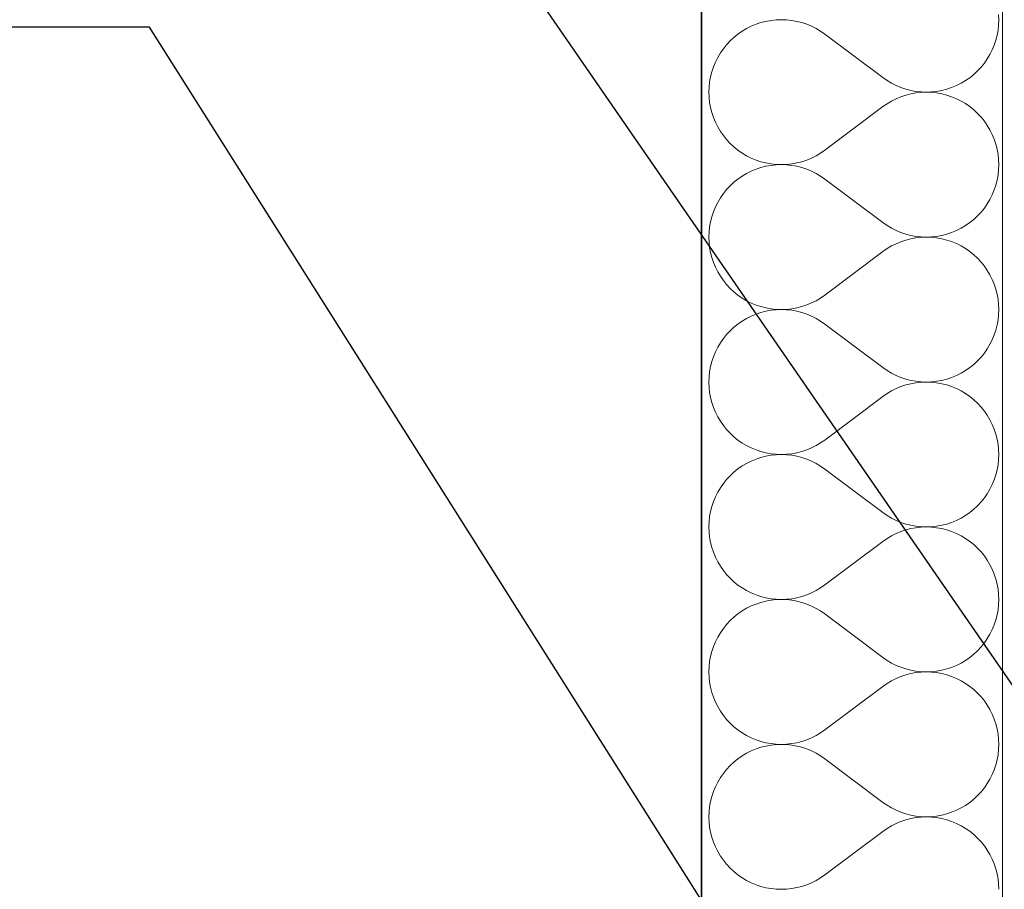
# Model space of a CAD drawing. Header units: millimetres. Extents: x -8078 to 234695, y -4319 to 602442.
# Tile 127 of 152: x 79812 to 80329, y 288867 to 289324. Entities that reach past the tile are written whole.
import ezdxf

# ---------------------------------------------------------------- set-up
doc = ezdxf.new("R2010")
doc.units = ezdxf.units.MM
doc.header["$MEASUREMENT"] = 0
for name, color, linetype in [('#podkład', 252, 'Continuous'), ('- A - ocieplenie', 7, 'Continuous'), ('FLUID-N7-150-NUM', 7, 'Continuous'), ('Konstrukcja - Stropy', 7, 'Continuous')]:
    doc.layers.add(name, color=color, linetype=linetype)
doc.styles.add('FDBES', font='simplex.shx')
doc.dimstyles.new('FDBES', dxfattribs={"dimscale": 50, "dimtxt": 4, "dimasz": 2.5, "dimexe": 0.8, "dimexo": 2, "dimgap": 1, "dimtad": 1, "dimdsep": 46, "dimtxsty": 'FDBES', "dimcen": 2.5, "dimclrd": 4, "dimclre": 5, "dimadec": 0, "dimazin": 0, "dimtfac": 1, "dimtmove": 0, "dimatfit": 3, "dimfxl": 1, "dimarcsym": 0})

# ---------------------------------------------------------------- blocks, each defined once
blk = doc.blocks.new('UHYGFFFF')
at = {"layer": '- A - ocieplenie', "color": 252, "linetype": 'Continuous', "lineweight": 35, "ltscale": 100}
blk.add_line((19777.48, 396062.63), (19777.47, 388486.86), dxfattribs=at)
at = {"layer": '- A - ocieplenie', "color": 252, "linetype": 'Continuous', "lineweight": 13, "ltscale": 100}
for p, q in [((19811.3, 389841.75), (19808.67, 389841.07)), ((19813.98, 389842.23), (19811.3, 389841.75)), ((19816.69, 389842.52), (19813.98, 389842.23)), ((19819.4, 389842.61), (19816.69, 389842.52)), ((19822.12, 389842.51), (19819.4, 389842.61)), ((19824.83, 389842.22), (19822.12, 389842.51)), ((19827.5, 389841.73), (19824.83, 389842.22)), ((19933.67, 389842.61), (19933.57, 389845.33)), ((19933.57, 389839.89), (19933.67, 389842.61)), ((19798.8, 389836.57), (19796.56, 389835.02)), ((19801.14, 389837.96), (19798.8, 389836.57)), ((19803.57, 389839.18), (19801.14, 389837.96)), ((19806.08, 389840.22), (19803.57, 389839.18)), ((19808.67, 389841.07), (19806.08, 389840.22)), ((19830.14, 389841.06), (19827.5, 389841.73)), ((19832.72, 389840.2), (19830.14, 389841.06)), ((19835.23, 389839.16), (19832.72, 389840.2)), ((19837.66, 389837.94), (19835.23, 389839.16)), ((19840, 389836.55), (19837.66, 389837.94)), ((19932.79, 389834.51), (19933.28, 389837.19)), ((19933.28, 389837.19), (19933.57, 389839.89)), ((19792.45, 389831.46), (19790.6, 389829.47)), ((19794.44, 389833.32), (19792.45, 389831.46)), ((19796.56, 389835.02), (19794.44, 389833.32)), ((19842.24, 389834.99), (19840, 389836.55)), ((19872.71, 389812.14), (19842.24, 389834.99)), ((19931.26, 389829.29), (19932.12, 389831.87)), ((19932.12, 389831.87), (19932.79, 389834.51)), ((19788.89, 389827.35), (19787.34, 389825.12)), ((19790.6, 389829.47), (19788.89, 389827.35)), ((19929, 389824.35), (19930.22, 389826.78)), ((19930.22, 389826.78), (19931.26, 389829.29)), ((19785.95, 389822.78), (19784.73, 389820.35)), ((19787.34, 389825.12), (19785.95, 389822.78)), ((19926.06, 389819.77), (19927.61, 389822.01)), ((19927.61, 389822.01), (19929, 389824.35)), ((19783.69, 389817.83), (19782.83, 389815.25)), ((19784.73, 389820.35), (19783.69, 389817.83)), ((19922.5, 389815.67), (19924.35, 389817.66)), ((19924.35, 389817.66), (19926.06, 389819.77)), ((19782.16, 389812.62), (19781.67, 389809.94)), ((19782.83, 389815.25), (19782.16, 389812.62)), ((19872.71, 389812.14), (19874.95, 389810.58)), ((19916.15, 389810.56), (19918.39, 389812.11)), ((19918.39, 389812.11), (19920.51, 389813.81)), ((19920.51, 389813.81), (19922.5, 389815.67)), ((19781.38, 389807.23), (19781.28, 389804.52)), ((19781.67, 389809.94), (19781.38, 389807.23)), ((19874.95, 389810.58), (19877.28, 389809.19)), ((19877.28, 389809.19), (19879.72, 389807.97)), ((19879.72, 389807.97), (19882.23, 389806.93)), ((19882.23, 389806.93), (19884.81, 389806.07)), ((19884.81, 389806.07), (19887.45, 389805.39)), ((19903.65, 389805.38), (19906.28, 389806.05)), ((19906.28, 389806.05), (19908.87, 389806.91)), ((19908.87, 389806.91), (19911.38, 389807.95)), ((19911.38, 389807.95), (19913.81, 389809.17)), ((19913.81, 389809.17), (19916.15, 389810.56)), ((19781.28, 389804.52), (19781.38, 389801.8)), ((19781.38, 389801.8), (19781.67, 389799.09)), ((19879.72, 389801.06), (19877.28, 389799.84)), ((19882.23, 389802.1), (19879.72, 389801.06)), ((19884.81, 389802.96), (19882.23, 389802.1)), ((19887.45, 389803.64), (19884.81, 389802.96)), ((19887.45, 389805.39), (19890.12, 389804.91)), ((19890.12, 389804.12), (19887.45, 389803.64)), ((19890.12, 389804.91), (19892.83, 389804.61)), ((19892.83, 389804.42), (19890.12, 389804.12)), ((19892.83, 389804.61), (19895.55, 389804.52)), ((19895.55, 389804.52), (19892.83, 389804.42)), ((19895.55, 389804.52), (19898.26, 389804.61)), ((19898.26, 389804.42), (19895.55, 389804.52)), ((19898.26, 389804.61), (19900.97, 389804.9)), ((19900.97, 389804.13), (19898.26, 389804.42)), ((19900.97, 389804.9), (19903.65, 389805.38)), ((19903.65, 389803.65), (19900.97, 389804.13)), ((19906.28, 389802.98), (19903.65, 389803.65)), ((19908.87, 389802.12), (19906.28, 389802.98)), ((19911.38, 389801.08), (19908.87, 389802.12)), ((19913.81, 389799.86), (19911.38, 389801.08)), ((19781.67, 389799.09), (19782.16, 389796.42)), ((19782.16, 389796.42), (19782.83, 389793.78)), ((19872.71, 389796.9), (19842.24, 389774.04)), ((19874.95, 389798.45), (19872.71, 389796.9)), ((19877.28, 389799.84), (19874.95, 389798.45)), ((19916.15, 389798.48), (19913.81, 389799.86)), ((19918.39, 389796.93), (19916.15, 389798.48)), ((19920.51, 389795.22), (19918.39, 389796.93)), ((19922.5, 389793.37), (19920.51, 389795.22)), ((19782.83, 389793.78), (19783.69, 389791.2)), ((19783.69, 389791.2), (19784.73, 389788.68)), ((19924.35, 389791.38), (19922.5, 389793.37)), ((19926.06, 389789.26), (19924.35, 389791.38)), ((19784.73, 389788.68), (19785.95, 389786.25)), ((19785.95, 389786.25), (19787.34, 389783.91)), ((19927.61, 389787.02), (19926.06, 389789.26)), ((19929, 389784.68), (19927.61, 389787.02)), ((19787.34, 389783.91), (19788.89, 389781.68)), ((19788.89, 389781.68), (19790.6, 389779.56)), ((19930.22, 389782.25), (19929, 389784.68)), ((19931.26, 389779.74), (19930.22, 389782.25)), ((19932.12, 389777.16), (19931.26, 389779.74)), ((19790.6, 389779.56), (19792.45, 389777.57)), ((19792.45, 389777.57), (19794.44, 389775.72)), ((19794.44, 389775.72), (19796.56, 389774.01)), ((19932.79, 389774.52), (19932.12, 389777.16)), ((19933.28, 389771.84), (19932.79, 389774.52)), ((19796.56, 389774.01), (19798.8, 389772.46)), ((19798.8, 389772.46), (19801.14, 389771.07)), ((19801.14, 389771.07), (19803.57, 389769.86)), ((19803.57, 389769.86), (19806.08, 389768.82)), ((19832.72, 389768.83), (19835.23, 389769.88)), ((19835.23, 389769.88), (19837.66, 389771.1)), ((19837.66, 389771.1), (19840, 389772.49)), ((19840, 389772.49), (19842.24, 389774.04)), ((19933.57, 389769.14), (19933.28, 389771.84)), ((19806.08, 389768.82), (19808.67, 389767.96)), ((19808.67, 389764.88), (19806.08, 389764.03)), ((19808.67, 389767.96), (19811.3, 389767.29)), ((19811.3, 389765.55), (19808.67, 389764.88)), ((19811.3, 389767.29), (19813.98, 389766.81)), ((19813.98, 389766.04), (19811.3, 389765.55)), ((19813.98, 389766.81), (19816.69, 389766.52)), ((19816.69, 389766.33), (19813.98, 389766.04)), ((19816.69, 389766.52), (19819.4, 389766.42)), ((19819.4, 389766.42), (19816.69, 389766.33)), ((19819.4, 389766.42), (19822.12, 389766.52)), ((19822.12, 389766.32), (19819.4, 389766.42)), ((19822.12, 389766.52), (19824.83, 389766.81)), ((19824.83, 389766.03), (19822.12, 389766.32)), ((19824.83, 389766.81), (19827.5, 389767.3)), ((19827.5, 389765.54), (19824.83, 389766.03)), ((19827.5, 389767.3), (19830.14, 389767.97)), ((19830.14, 389764.87), (19827.5, 389765.54)), ((19830.14, 389767.97), (19832.72, 389768.83)), ((19832.72, 389764.01), (19830.14, 389764.87)), ((19933.67, 389766.42), (19933.57, 389769.14)), ((19933.57, 389763.7), (19933.67, 389766.42)), ((19798.8, 389760.38), (19796.56, 389758.83)), ((19801.14, 389761.77), (19798.8, 389760.38)), ((19803.57, 389762.99), (19801.14, 389761.77)), ((19806.08, 389764.03), (19803.57, 389762.99)), ((19835.23, 389762.97), (19832.72, 389764.01)), ((19837.66, 389761.75), (19835.23, 389762.97)), ((19840, 389760.36), (19837.66, 389761.75)), ((19842.24, 389758.8), (19840, 389760.36)), ((19932.79, 389758.32), (19933.28, 389761)), ((19933.28, 389761), (19933.57, 389763.7)), ((19792.45, 389755.27), (19790.6, 389753.28)), ((19794.44, 389757.12), (19792.45, 389755.27)), ((19796.56, 389758.83), (19794.44, 389757.12)), ((19872.71, 389735.94), (19842.24, 389758.8)), ((19931.26, 389753.1), (19932.12, 389755.68)), ((19932.12, 389755.68), (19932.79, 389758.32)), ((19787.34, 389748.93), (19785.95, 389746.59)), ((19788.89, 389751.16), (19787.34, 389748.93)), ((19790.6, 389753.28), (19788.89, 389751.16)), ((19929, 389748.16), (19930.22, 389750.59)), ((19930.22, 389750.59), (19931.26, 389753.1)), ((19784.73, 389744.16), (19783.69, 389741.64)), ((19785.95, 389746.59), (19784.73, 389744.16)), ((19924.35, 389741.47), (19926.06, 389743.58)), ((19926.06, 389743.58), (19927.61, 389745.82)), ((19927.61, 389745.82), (19929, 389748.16)), ((19782.83, 389739.06), (19782.16, 389736.43)), ((19783.69, 389741.64), (19782.83, 389739.06)), ((19920.51, 389737.62), (19922.5, 389739.47)), ((19922.5, 389739.47), (19924.35, 389741.47)), ((19781.67, 389733.75), (19781.38, 389731.04)), ((19782.16, 389736.43), (19781.67, 389733.75)), ((19872.71, 389735.94), (19874.95, 389734.39)), ((19874.95, 389734.39), (19877.28, 389733)), ((19913.81, 389732.98), (19916.15, 389734.36)), ((19916.15, 389734.36), (19918.39, 389735.92)), ((19918.39, 389735.92), (19920.51, 389737.62)), ((19781.38, 389731.04), (19781.28, 389728.33)), ((19781.28, 389728.33), (19781.38, 389725.61)), ((19877.28, 389733), (19879.72, 389731.78)), ((19879.72, 389731.78), (19882.23, 389730.74)), ((19882.23, 389730.74), (19884.81, 389729.88)), ((19884.81, 389729.88), (19887.45, 389729.2)), ((19887.45, 389729.2), (19890.12, 389728.72)), ((19890.12, 389727.93), (19887.45, 389727.45)), ((19890.12, 389728.72), (19892.83, 389728.42)), ((19892.83, 389728.23), (19890.12, 389727.93)), ((19892.83, 389728.42), (19895.55, 389728.33)), ((19895.55, 389728.33), (19892.83, 389728.23)), ((19895.55, 389728.33), (19898.26, 389728.42)), ((19898.26, 389728.23), (19895.55, 389728.33)), ((19898.26, 389728.42), (19900.97, 389728.71)), ((19900.97, 389727.94), (19898.26, 389728.23)), ((19900.97, 389728.71), (19903.65, 389729.19)), ((19903.65, 389727.46), (19900.97, 389727.94)), ((19903.65, 389729.19), (19906.28, 389729.86)), ((19906.28, 389729.86), (19908.87, 389730.72)), ((19908.87, 389730.72), (19911.38, 389731.76)), ((19911.38, 389731.76), (19913.81, 389732.98)), ((19781.38, 389725.61), (19781.67, 389722.9)), ((19781.67, 389722.9), (19782.16, 389720.22)), ((19877.28, 389723.65), (19874.95, 389722.26)), ((19879.72, 389724.87), (19877.28, 389723.65)), ((19882.23, 389725.91), (19879.72, 389724.87)), ((19884.81, 389726.77), (19882.23, 389725.91)), ((19887.45, 389727.45), (19884.81, 389726.77)), ((19906.28, 389726.79), (19903.65, 389727.46)), ((19908.87, 389725.93), (19906.28, 389726.79)), ((19911.38, 389724.89), (19908.87, 389725.93)), ((19913.81, 389723.67), (19911.38, 389724.89)), ((19916.15, 389722.29), (19913.81, 389723.67)), ((19782.16, 389720.22), (19782.83, 389717.59)), ((19782.83, 389717.59), (19783.69, 389715.01)), ((19872.71, 389720.71), (19842.24, 389697.85)), ((19874.95, 389722.26), (19872.71, 389720.71)), ((19918.39, 389720.74), (19916.15, 389722.29)), ((19920.51, 389719.03), (19918.39, 389720.74)), ((19922.5, 389717.18), (19920.51, 389719.03)), ((19783.69, 389715.01), (19784.73, 389712.49)), ((19784.73, 389712.49), (19785.95, 389710.06)), ((19924.35, 389715.19), (19922.5, 389717.18)), ((19926.06, 389713.07), (19924.35, 389715.19)), ((19927.61, 389710.83), (19926.06, 389713.07)), ((19785.95, 389710.06), (19787.34, 389707.72)), ((19787.34, 389707.72), (19788.89, 389705.49)), ((19929, 389708.49), (19927.61, 389710.83)), ((19930.22, 389706.06), (19929, 389708.49)), ((19788.89, 389705.49), (19790.6, 389703.37)), ((19790.6, 389703.37), (19792.45, 389701.38)), ((19931.26, 389703.55), (19930.22, 389706.06)), ((19932.12, 389700.97), (19931.26, 389703.55)), ((19792.45, 389701.38), (19794.44, 389699.53)), ((19794.44, 389699.53), (19796.56, 389697.82)), ((19796.56, 389697.82), (19798.8, 389696.27)), ((19840, 389696.3), (19842.24, 389697.85)), ((19932.79, 389698.33), (19932.12, 389700.97)), ((19933.28, 389695.65), (19932.79, 389698.33)), ((19798.8, 389696.27), (19801.14, 389694.88)), ((19801.14, 389694.88), (19803.57, 389693.67)), ((19803.57, 389693.67), (19806.08, 389692.63)), ((19806.08, 389692.63), (19808.67, 389691.77)), ((19808.67, 389691.77), (19811.3, 389691.1)), ((19827.5, 389691.11), (19830.14, 389691.78)), ((19830.14, 389691.78), (19832.72, 389692.64)), ((19832.72, 389692.64), (19835.23, 389693.69)), ((19835.23, 389693.69), (19837.66, 389694.91)), ((19837.66, 389694.91), (19840, 389696.3)), ((19933.57, 389692.95), (19933.28, 389695.65)), ((19933.67, 389690.23), (19933.57, 389692.95)), ((19803.57, 389686.8), (19801.14, 389685.58)), ((19806.08, 389687.83), (19803.57, 389686.8)), ((19808.67, 389688.69), (19806.08, 389687.83)), ((19811.3, 389689.36), (19808.67, 389688.69)), ((19811.3, 389691.1), (19813.98, 389690.61)), ((19813.98, 389689.85), (19811.3, 389689.36)), ((19813.98, 389690.61), (19816.69, 389690.33)), ((19816.69, 389690.13), (19813.98, 389689.85)), ((19816.69, 389690.33), (19819.4, 389690.23)), ((19819.4, 389690.23), (19816.69, 389690.13)), ((19819.4, 389690.23), (19822.12, 389690.33)), ((19822.12, 389690.13), (19819.4, 389690.23)), ((19822.12, 389690.33), (19824.83, 389690.62)), ((19824.83, 389689.84), (19822.12, 389690.13)), ((19824.83, 389690.62), (19827.5, 389691.11)), ((19827.5, 389689.35), (19824.83, 389689.84)), ((19830.14, 389688.68), (19827.5, 389689.35)), ((19832.72, 389687.82), (19830.14, 389688.68)), ((19835.23, 389686.77), (19832.72, 389687.82)), ((19837.66, 389685.55), (19835.23, 389686.77)), ((19933.28, 389684.81), (19933.57, 389687.51)), ((19933.57, 389687.51), (19933.67, 389690.23)), ((19796.56, 389682.64), (19794.44, 389680.93)), ((19798.8, 389684.19), (19796.56, 389682.64)), ((19801.14, 389685.58), (19798.8, 389684.19)), ((19840, 389684.16), (19837.66, 389685.55)), ((19842.24, 389682.61), (19840, 389684.16)), ((19872.71, 389659.75), (19842.24, 389682.61)), ((19932.12, 389679.49), (19932.79, 389682.13)), ((19932.79, 389682.13), (19933.28, 389684.81)), ((19790.6, 389677.09), (19788.89, 389674.97)), ((19792.45, 389679.08), (19790.6, 389677.09)), ((19794.44, 389680.93), (19792.45, 389679.08)), ((19930.22, 389674.4), (19931.26, 389676.91)), ((19931.26, 389676.91), (19932.12, 389679.49)), ((19787.34, 389672.74), (19785.95, 389670.4)), ((19788.89, 389674.97), (19787.34, 389672.74)), ((19927.61, 389669.63), (19929, 389671.97)), ((19929, 389671.97), (19930.22, 389674.4)), ((19784.73, 389667.97), (19783.69, 389665.45)), ((19785.95, 389670.4), (19784.73, 389667.97)), ((19924.35, 389665.27), (19926.06, 389667.39)), ((19926.06, 389667.39), (19927.61, 389669.63)), ((19782.83, 389662.87), (19782.16, 389660.24)), ((19783.69, 389665.45), (19782.83, 389662.87)), ((19918.39, 389659.72), (19920.51, 389661.43)), ((19920.51, 389661.43), (19922.5, 389663.28)), ((19922.5, 389663.28), (19924.35, 389665.27)), ((19781.67, 389657.56), (19781.38, 389654.85)), ((19782.16, 389660.24), (19781.67, 389657.56)), ((19872.71, 389659.75), (19874.95, 389658.2)), ((19874.95, 389658.2), (19877.28, 389656.81)), ((19877.28, 389656.81), (19879.72, 389655.59)), ((19879.72, 389655.59), (19882.23, 389654.55)), ((19908.87, 389654.53), (19911.38, 389655.57)), ((19911.38, 389655.57), (19913.81, 389656.79)), ((19913.81, 389656.79), (19916.15, 389658.17)), ((19916.15, 389658.17), (19918.39, 389659.72)), ((19781.38, 389654.85), (19781.28, 389652.13)), ((19781.28, 389652.13), (19781.38, 389649.42)), ((19882.23, 389654.55), (19884.81, 389653.69)), ((19884.81, 389650.58), (19882.23, 389649.72)), ((19884.81, 389653.69), (19887.45, 389653.01)), ((19887.45, 389651.26), (19884.81, 389650.58)), ((19887.45, 389653.01), (19890.12, 389652.53)), ((19890.12, 389651.74), (19887.45, 389651.26)), ((19890.12, 389652.53), (19892.83, 389652.23)), ((19892.83, 389652.04), (19890.12, 389651.74)), ((19892.83, 389652.23), (19895.55, 389652.13)), ((19895.55, 389652.13), (19892.83, 389652.04)), ((19895.55, 389652.13), (19898.26, 389652.23)), ((19898.26, 389652.04), (19895.55, 389652.13)), ((19898.26, 389652.23), (19900.97, 389652.52)), ((19900.97, 389651.75), (19898.26, 389652.04)), ((19900.97, 389652.52), (19903.65, 389653)), ((19903.65, 389651.27), (19900.97, 389651.75)), ((19903.65, 389653), (19906.28, 389653.67)), ((19906.28, 389650.6), (19903.65, 389651.27)), ((19906.28, 389653.67), (19908.87, 389654.53)), ((19908.87, 389649.74), (19906.28, 389650.6)), ((19781.38, 389649.42), (19781.67, 389646.71)), ((19781.67, 389646.71), (19782.16, 389644.03)), ((19874.95, 389646.07), (19872.71, 389644.52)), ((19877.28, 389647.46), (19874.95, 389646.07)), ((19879.72, 389648.68), (19877.28, 389647.46)), ((19882.23, 389649.72), (19879.72, 389648.68)), ((19911.38, 389648.7), (19908.87, 389649.74)), ((19913.81, 389647.48), (19911.38, 389648.7)), ((19916.15, 389646.1), (19913.81, 389647.48)), ((19918.39, 389644.55), (19916.15, 389646.1)), ((19782.16, 389644.03), (19782.83, 389641.4)), ((19782.83, 389641.4), (19783.69, 389638.82)), ((19872.71, 389644.52), (19842.24, 389621.66)), ((19920.51, 389642.84), (19918.39, 389644.55)), ((19922.5, 389640.99), (19920.51, 389642.84)), ((19924.35, 389639), (19922.5, 389640.99)), ((19783.69, 389638.82), (19784.73, 389636.3)), ((19784.73, 389636.3), (19785.95, 389633.87)), ((19926.06, 389636.88), (19924.35, 389639)), ((19927.61, 389634.64), (19926.06, 389636.88)), ((19785.95, 389633.87), (19787.34, 389631.53)), ((19787.34, 389631.53), (19788.89, 389629.3)), ((19929, 389632.3), (19927.61, 389634.64)), ((19930.22, 389629.87), (19929, 389632.3)), ((19931.26, 389627.36), (19930.22, 389629.87)), ((19788.89, 389629.3), (19790.6, 389627.18)), ((19790.6, 389627.18), (19792.45, 389625.19)), ((19792.45, 389625.19), (19794.44, 389623.34)), ((19932.12, 389624.78), (19931.26, 389627.36)), ((19932.79, 389622.14), (19932.12, 389624.78)), ((19794.44, 389623.34), (19796.56, 389621.63)), ((19796.56, 389621.63), (19798.8, 389620.08)), ((19798.8, 389620.08), (19801.14, 389618.69)), ((19837.66, 389618.72), (19840, 389620.11)), ((19840, 389620.11), (19842.24, 389621.66)), ((19933.28, 389619.46), (19932.79, 389622.14)), ((19933.57, 389616.76), (19933.28, 389619.46)), ((19801.14, 389618.69), (19803.57, 389617.48)), ((19803.57, 389617.48), (19806.08, 389616.44)), ((19806.08, 389616.44), (19808.67, 389615.58)), ((19808.67, 389615.58), (19811.3, 389614.91)), ((19811.3, 389614.91), (19813.98, 389614.42)), ((19813.98, 389614.42), (19816.69, 389614.14)), ((19816.69, 389614.14), (19819.4, 389614.04)), ((19819.4, 389614.04), (19822.12, 389614.14)), ((19822.12, 389614.14), (19824.83, 389614.43)), ((19824.83, 389614.43), (19827.5, 389614.92)), ((19827.5, 389614.92), (19830.14, 389615.59)), ((19830.14, 389615.59), (19832.72, 389616.45)), ((19832.72, 389616.45), (19835.23, 389617.5)), ((19835.23, 389617.5), (19837.66, 389618.72)), ((19933.67, 389614.04), (19933.57, 389616.76)), ((19801.14, 389609.39), (19798.8, 389608)), ((19803.57, 389610.6), (19801.14, 389609.39)), ((19806.08, 389611.64), (19803.57, 389610.6)), ((19808.67, 389612.5), (19806.08, 389611.64)), ((19811.3, 389613.17), (19808.67, 389612.5)), ((19813.98, 389613.66), (19811.3, 389613.17)), ((19816.69, 389613.94), (19813.98, 389613.66)), ((19819.4, 389614.04), (19816.69, 389613.94)), ((19822.12, 389613.94), (19819.4, 389614.04)), ((19824.83, 389613.65), (19822.12, 389613.94)), ((19827.5, 389613.16), (19824.83, 389613.65)), ((19830.14, 389612.49), (19827.5, 389613.16)), ((19832.72, 389611.63), (19830.14, 389612.49)), ((19835.23, 389610.58), (19832.72, 389611.63)), ((19837.66, 389609.36), (19835.23, 389610.58)), ((19840, 389607.97), (19837.66, 389609.36)), ((19933.28, 389608.62), (19933.57, 389611.32)), ((19933.57, 389611.32), (19933.67, 389614.04)), ((19794.44, 389604.74), (19792.45, 389602.89)), ((19796.56, 389606.45), (19794.44, 389604.74)), ((19798.8, 389608), (19796.56, 389606.45)), ((19842.24, 389606.42), (19840, 389607.97)), ((19872.71, 389583.56), (19842.24, 389606.42)), ((19932.12, 389603.3), (19932.79, 389605.94)), ((19932.79, 389605.94), (19933.28, 389608.62)), ((19788.89, 389598.78), (19787.34, 389596.55)), ((19790.6, 389600.9), (19788.89, 389598.78)), ((19792.45, 389602.89), (19790.6, 389600.9)), ((19930.22, 389598.21), (19931.26, 389600.72)), ((19931.26, 389600.72), (19932.12, 389603.3)), ((19785.95, 389594.21), (19784.73, 389591.78)), ((19787.34, 389596.55), (19785.95, 389594.21)), ((19926.06, 389591.2), (19927.61, 389593.44)), ((19927.61, 389593.44), (19929, 389595.78)), ((19929, 389595.78), (19930.22, 389598.21)), ((19783.69, 389589.26), (19782.83, 389586.68)), ((19784.73, 389591.78), (19783.69, 389589.26)), ((19922.5, 389587.09), (19924.35, 389589.08)), ((19924.35, 389589.08), (19926.06, 389591.2)), ((19782.16, 389584.05), (19781.67, 389581.37)), ((19782.83, 389586.68), (19782.16, 389584.05)), ((19872.71, 389583.56), (19874.95, 389582.01)), ((19916.15, 389581.98), (19918.39, 389583.53)), ((19918.39, 389583.53), (19920.51, 389585.24)), ((19920.51, 389585.24), (19922.5, 389587.09)), ((19781.38, 389578.66), (19781.28, 389575.94)), ((19781.67, 389581.37), (19781.38, 389578.66)), ((19874.95, 389582.01), (19877.28, 389580.62)), ((19877.28, 389580.62), (19879.72, 389579.4)), ((19879.72, 389579.4), (19882.23, 389578.36)), ((19882.23, 389578.36), (19884.81, 389577.5)), ((19906.28, 389577.48), (19908.87, 389578.34)), ((19908.87, 389578.34), (19911.38, 389579.38)), ((19911.38, 389579.38), (19913.81, 389580.6)), ((19913.81, 389580.6), (19916.15, 389581.98)), ((19781.28, 389575.94), (19781.38, 389573.23)), ((19781.38, 389573.23), (19781.67, 389570.52)), ((19882.23, 389573.53), (19879.72, 389572.49)), ((19884.81, 389574.39), (19882.23, 389573.53)), ((19884.81, 389577.5), (19887.45, 389576.82)), ((19887.45, 389575.07), (19884.81, 389574.39)), ((19887.45, 389576.82), (19890.12, 389576.34)), ((19890.12, 389575.55), (19887.45, 389575.07)), ((19890.12, 389576.34), (19892.83, 389576.04)), ((19892.83, 389575.85), (19890.12, 389575.55)), ((19892.83, 389576.04), (19895.55, 389575.94)), ((19895.55, 389575.94), (19892.83, 389575.85)), ((19895.55, 389575.94), (19898.26, 389576.04)), ((19898.26, 389575.85), (19895.55, 389575.94)), ((19898.26, 389576.04), (19900.97, 389576.33)), ((19900.97, 389575.56), (19898.26, 389575.85)), ((19900.97, 389576.33), (19903.65, 389576.81)), ((19903.65, 389575.08), (19900.97, 389575.56)), ((19903.65, 389576.81), (19906.28, 389577.48)), ((19906.28, 389574.41), (19903.65, 389575.08)), ((19908.87, 389573.55), (19906.28, 389574.41)), ((19911.38, 389572.51), (19908.87, 389573.55)), ((19781.67, 389570.52), (19782.16, 389567.84)), ((19782.16, 389567.84), (19782.83, 389565.21)), ((19872.71, 389568.33), (19842.24, 389545.47)), ((19874.95, 389569.88), (19872.71, 389568.33)), ((19877.28, 389571.27), (19874.95, 389569.88)), ((19879.72, 389572.49), (19877.28, 389571.27)), ((19913.81, 389571.29), (19911.38, 389572.51)), ((19916.15, 389569.91), (19913.81, 389571.29)), ((19918.39, 389568.35), (19916.15, 389569.91)), ((19920.51, 389566.65), (19918.39, 389568.35)), ((19782.83, 389565.21), (19783.69, 389562.63)), ((19783.69, 389562.63), (19784.73, 389560.11)), ((19922.5, 389564.8), (19920.51, 389566.65)), ((19924.35, 389562.8), (19922.5, 389564.8)), ((19926.06, 389560.69), (19924.35, 389562.8)), ((19784.73, 389560.11), (19785.95, 389557.68)), ((19785.95, 389557.68), (19787.34, 389555.34)), ((19927.61, 389558.45), (19926.06, 389560.69)), ((19929, 389556.11), (19927.61, 389558.45)), ((19787.34, 389555.34), (19788.89, 389553.11)), ((19788.89, 389553.11), (19790.6, 389550.99)), ((19930.22, 389553.68), (19929, 389556.11)), ((19931.26, 389551.17), (19930.22, 389553.68)), ((19790.6, 389550.99), (19792.45, 389549)), ((19792.45, 389549), (19794.44, 389547.15)), ((19794.44, 389547.15), (19796.56, 389545.44)), ((19932.12, 389548.59), (19931.26, 389551.17)), ((19932.79, 389545.95), (19932.12, 389548.59)), ((19796.56, 389545.44), (19798.8, 389543.89)), ((19798.8, 389543.89), (19801.14, 389542.5)), ((19801.14, 389542.5), (19803.57, 389541.28)), ((19835.23, 389541.3), (19837.66, 389542.52)), ((19837.66, 389542.52), (19840, 389543.91)), ((19840, 389543.91), (19842.24, 389545.47)), ((19933.28, 389543.27), (19932.79, 389545.95)), ((19933.57, 389540.57), (19933.28, 389543.27)), ((19803.57, 389541.28), (19806.08, 389540.24)), ((19806.08, 389540.24), (19808.67, 389539.39)), ((19808.67, 389539.39), (19811.3, 389538.72)), ((19811.3, 389536.98), (19808.67, 389536.31)), ((19811.3, 389538.72), (19813.98, 389538.23)), ((19813.98, 389537.46), (19811.3, 389536.98)), ((19813.98, 389538.23), (19816.69, 389537.94)), ((19816.69, 389537.75), (19813.98, 389537.46)), ((19816.69, 389537.94), (19819.4, 389537.85)), ((19819.4, 389537.85), (19816.69, 389537.75)), ((19819.4, 389537.85), (19822.12, 389537.95)), ((19822.12, 389537.75), (19819.4, 389537.85)), ((19822.12, 389537.95), (19824.83, 389538.24)), ((19824.83, 389537.46), (19822.12, 389537.75)), ((19824.83, 389538.24), (19827.5, 389538.73)), ((19827.5, 389536.97), (19824.83, 389537.46)), ((19827.5, 389538.73), (19830.14, 389539.4)), ((19830.14, 389536.3), (19827.5, 389536.97)), ((19830.14, 389539.4), (19832.72, 389540.26)), ((19832.72, 389540.26), (19835.23, 389541.3)), ((19933.67, 389537.85), (19933.57, 389540.57)), ((19933.57, 389535.13), (19933.67, 389537.85)), ((19798.8, 389531.81), (19796.56, 389530.26)), ((19801.14, 389533.2), (19798.8, 389531.81)), ((19803.57, 389534.41), (19801.14, 389533.2)), ((19806.08, 389535.45), (19803.57, 389534.41)), ((19808.67, 389536.31), (19806.08, 389535.45)), ((19832.72, 389535.44), (19830.14, 389536.3)), ((19835.23, 389534.39), (19832.72, 389535.44)), ((19837.66, 389533.17), (19835.23, 389534.39)), ((19840, 389531.78), (19837.66, 389533.17)), ((19842.24, 389530.23), (19840, 389531.78)), ((19932.79, 389529.75), (19933.28, 389532.43)), ((19933.28, 389532.43), (19933.57, 389535.13)), ((19792.45, 389526.7), (19790.6, 389524.71)), ((19794.44, 389528.55), (19792.45, 389526.7)), ((19796.56, 389530.26), (19794.44, 389528.55)), ((19872.71, 389507.37), (19842.24, 389530.23)), ((19931.26, 389524.53), (19932.12, 389527.11)), ((19932.12, 389527.11), (19932.79, 389529.75)), ((19788.89, 389522.59), (19787.34, 389520.36)), ((19790.6, 389524.71), (19788.89, 389522.59)), ((19929, 389519.59), (19930.22, 389522.02)), ((19930.22, 389522.02), (19931.26, 389524.53)), ((19785.95, 389518.02), (19784.73, 389515.59)), ((19787.34, 389520.36), (19785.95, 389518.02)), ((19926.06, 389515.01), (19927.61, 389517.25)), ((19927.61, 389517.25), (19929, 389519.59)), ((19783.69, 389513.07), (19782.83, 389510.49)), ((19784.73, 389515.59), (19783.69, 389513.07)), ((19920.51, 389509.05), (19922.5, 389510.9)), ((19922.5, 389510.9), (19924.35, 389512.89)), ((19924.35, 389512.89), (19926.06, 389515.01)), ((19782.16, 389507.86), (19781.67, 389505.18)), ((19782.83, 389510.49), (19782.16, 389507.86)), ((19872.71, 389507.37), (19874.95, 389505.82)), ((19874.95, 389505.82), (19877.28, 389504.43)), ((19913.81, 389504.41), (19916.15, 389505.79)), ((19916.15, 389505.79), (19918.39, 389507.34)), ((19918.39, 389507.34), (19920.51, 389509.05)), ((19781.38, 389502.47), (19781.28, 389499.75)), ((19781.67, 389505.18), (19781.38, 389502.47)), ((19877.28, 389504.43), (19879.72, 389503.21)), ((19879.72, 389503.21), (19882.23, 389502.17)), ((19882.23, 389502.17), (19884.81, 389501.31)), ((19884.81, 389501.31), (19887.45, 389500.63)), ((19887.45, 389500.63), (19890.12, 389500.15)), ((19900.97, 389500.14), (19903.65, 389500.62)), ((19903.65, 389500.62), (19906.28, 389501.29)), ((19906.28, 389501.29), (19908.87, 389502.15)), ((19908.87, 389502.15), (19911.38, 389503.19)), ((19911.38, 389503.19), (19913.81, 389504.41)), ((19781.28, 389499.75), (19781.38, 389497.04)), ((19781.38, 389497.04), (19781.67, 389494.33)), ((19877.28, 389495.08), (19874.95, 389493.69)), ((19879.72, 389496.3), (19877.28, 389495.08)), ((19882.23, 389497.34), (19879.72, 389496.3)), ((19884.81, 389498.2), (19882.23, 389497.34)), ((19887.45, 389498.88), (19884.81, 389498.2)), ((19890.12, 389499.36), (19887.45, 389498.88)), ((19890.12, 389500.15), (19892.83, 389499.85)), ((19892.83, 389499.66), (19890.12, 389499.36)), ((19892.83, 389499.85), (19895.55, 389499.75)), ((19895.55, 389499.75), (19892.83, 389499.66)), ((19895.55, 389499.75), (19898.26, 389499.85)), ((19898.26, 389499.66), (19895.55, 389499.75)), ((19898.26, 389499.85), (19900.97, 389500.14)), ((19900.97, 389499.37), (19898.26, 389499.66)), ((19903.65, 389498.89), (19900.97, 389499.37)), ((19906.28, 389498.22), (19903.65, 389498.89)), ((19908.87, 389497.36), (19906.28, 389498.22)), ((19911.38, 389496.32), (19908.87, 389497.36)), ((19913.81, 389495.1), (19911.38, 389496.32)), ((19916.15, 389493.71), (19913.81, 389495.1)), ((19781.67, 389494.33), (19782.16, 389491.65)), ((19782.16, 389491.65), (19782.83, 389489.02)), ((19872.71, 389492.14), (19842.24, 389469.28)), ((19874.95, 389493.69), (19872.71, 389492.14)), ((19918.39, 389492.16), (19916.15, 389493.71)), ((19920.51, 389490.46), (19918.39, 389492.16)), ((19922.5, 389488.6), (19920.51, 389490.46)), ((19782.83, 389489.02), (19783.69, 389486.44)), ((19783.69, 389486.44), (19784.73, 389483.92)), ((19924.35, 389486.61), (19922.5, 389488.6)), ((19926.06, 389484.5), (19924.35, 389486.61)), ((19784.73, 389483.92), (19785.95, 389481.49)), ((19785.95, 389481.49), (19787.34, 389479.15)), ((19927.61, 389482.26), (19926.06, 389484.5)), ((19929, 389479.92), (19927.61, 389482.26)), ((19930.22, 389477.49), (19929, 389479.92)), ((19787.34, 389479.15), (19788.89, 389476.92)), ((19788.89, 389476.92), (19790.6, 389474.8)), ((19790.6, 389474.8), (19792.45, 389472.81)), ((19931.26, 389474.98), (19930.22, 389477.49)), ((19932.12, 389472.4), (19931.26, 389474.98)), ((19792.45, 389472.81), (19794.44, 389470.95)), ((19794.44, 389470.95), (19796.56, 389469.25)), ((19796.56, 389469.25), (19798.8, 389467.7)), ((19840, 389467.72), (19842.24, 389469.28)), ((19932.79, 389469.76), (19932.12, 389472.4)), ((19933.28, 389467.08), (19932.79, 389469.76)), ((19798.8, 389467.7), (19801.14, 389466.31)), ((19801.14, 389466.31), (19803.57, 389465.09)), ((19803.57, 389465.09), (19806.08, 389464.05)), ((19806.08, 389464.05), (19808.67, 389463.2)), ((19830.14, 389463.21), (19832.72, 389464.07)), ((19832.72, 389464.07), (19835.23, 389465.11)), ((19835.23, 389465.11), (19837.66, 389466.33)), ((19837.66, 389466.33), (19840, 389467.72)), ((19933.57, 389464.38), (19933.28, 389467.08)), ((19933.67, 389461.66), (19933.57, 389464.38)), ((19806.08, 389459.26), (19803.57, 389458.22)), ((19808.67, 389460.12), (19806.08, 389459.26)), ((19808.67, 389463.2), (19811.3, 389462.52)), ((19811.3, 389460.79), (19808.67, 389460.12)), ((19811.3, 389462.52), (19813.98, 389462.04)), ((19813.98, 389461.27), (19811.3, 389460.79)), ((19813.98, 389462.04), (19816.69, 389461.75)), ((19816.69, 389461.56), (19813.98, 389461.27)), ((19816.69, 389461.75), (19819.4, 389461.66)), ((19819.4, 389461.66), (19816.69, 389461.56)), ((19819.4, 389461.66), (19822.12, 389461.76)), ((19822.12, 389461.56), (19819.4, 389461.66)), ((19822.12, 389461.76), (19824.83, 389462.05)), ((19824.83, 389461.27), (19822.12, 389461.56)), ((19824.83, 389462.05), (19827.5, 389462.54)), ((19827.5, 389460.78), (19824.83, 389461.27)), ((19827.5, 389462.54), (19830.14, 389463.21)), ((19830.14, 389460.11), (19827.5, 389460.78)), ((19832.72, 389459.25), (19830.14, 389460.11)), ((19835.23, 389458.2), (19832.72, 389459.25)), ((19933.28, 389456.24), (19933.57, 389458.94)), ((19933.57, 389458.94), (19933.67, 389461.66)), ((19796.56, 389454.07), (19794.44, 389452.36)), ((19798.8, 389455.62), (19796.56, 389454.07)), ((19801.14, 389457.01), (19798.8, 389455.62)), ((19803.57, 389458.22), (19801.14, 389457.01)), ((19837.66, 389456.98), (19835.23, 389458.2)), ((19840, 389455.59), (19837.66, 389456.98)), ((19842.24, 389454.04), (19840, 389455.59)), ((19872.71, 389431.18), (19842.24, 389454.04)), ((19932.79, 389453.56), (19933.28, 389456.24)), ((19790.6, 389448.52), (19788.89, 389446.4)), ((19792.45, 389450.51), (19790.6, 389448.52)), ((19794.44, 389452.36), (19792.45, 389450.51)), ((19931.26, 389448.34), (19932.12, 389450.92)), ((19932.12, 389450.92), (19932.79, 389453.56)), ((19787.34, 389444.17), (19785.95, 389441.83)), ((19788.89, 389446.4), (19787.34, 389444.17)), ((19927.61, 389441.06), (19929, 389443.39)), ((19929, 389443.39), (19930.22, 389445.83)), ((19930.22, 389445.83), (19931.26, 389448.34)), ((19784.73, 389439.4), (19783.69, 389436.88)), ((19785.95, 389441.83), (19784.73, 389439.4)), ((19924.35, 389436.7), (19926.06, 389438.82)), ((19926.06, 389438.82), (19927.61, 389441.06)), ((19782.83, 389434.3), (19782.16, 389431.66)), ((19783.69, 389436.88), (19782.83, 389434.3)), ((19920.51, 389432.86), (19922.5, 389434.71)), ((19922.5, 389434.71), (19924.35, 389436.7)), ((19781.67, 389428.99), (19781.38, 389426.28)), ((19782.16, 389431.66), (19781.67, 389428.99)), ((19872.71, 389431.18), (19874.95, 389429.63)), ((19874.95, 389429.63), (19877.28, 389428.24)), ((19877.28, 389428.24), (19879.72, 389427.02)), ((19911.38, 389427), (19913.81, 389428.22)), ((19913.81, 389428.22), (19916.15, 389429.6)), ((19916.15, 389429.6), (19918.39, 389431.15)), ((19918.39, 389431.15), (19920.51, 389432.86)), ((19781.38, 389426.28), (19781.28, 389423.56)), ((19781.28, 389423.56), (19781.38, 389420.84)), ((19879.72, 389427.02), (19882.23, 389425.98)), ((19882.23, 389425.98), (19884.81, 389425.11)), ((19884.81, 389425.11), (19887.45, 389424.44)), ((19887.45, 389422.69), (19884.81, 389422.01)), ((19887.45, 389424.44), (19890.12, 389423.96)), ((19890.12, 389423.17), (19887.45, 389422.69)), ((19890.12, 389423.96), (19892.83, 389423.66)), ((19892.83, 389423.46), (19890.12, 389423.17)), ((19892.83, 389423.66), (19895.55, 389423.56)), ((19895.55, 389423.56), (19892.83, 389423.46)), ((19895.55, 389423.56), (19898.26, 389423.66)), ((19898.26, 389423.47), (19895.55, 389423.56)), ((19898.26, 389423.66), (19900.97, 389423.95)), ((19900.97, 389423.18), (19898.26, 389423.47)), ((19900.97, 389423.95), (19903.65, 389424.43)), ((19903.65, 389422.7), (19900.97, 389423.18)), ((19903.65, 389424.43), (19906.28, 389425.1)), ((19906.28, 389422.03), (19903.65, 389422.7)), ((19906.28, 389425.1), (19908.87, 389425.96)), ((19908.87, 389425.96), (19911.38, 389427)), ((19781.38, 389420.84), (19781.67, 389418.14)), ((19781.67, 389418.14), (19782.16, 389415.46)), ((19874.95, 389417.5), (19872.71, 389415.94)), ((19877.28, 389418.89), (19874.95, 389417.5)), ((19879.72, 389420.11), (19877.28, 389418.89)), ((19882.23, 389421.15), (19879.72, 389420.11)), ((19884.81, 389422.01), (19882.23, 389421.15)), ((19908.87, 389421.17), (19906.28, 389422.03)), ((19911.38, 389420.13), (19908.87, 389421.17)), ((19913.81, 389418.91), (19911.38, 389420.13)), ((19916.15, 389417.52), (19913.81, 389418.91)), ((19918.39, 389415.97), (19916.15, 389417.52)), ((19782.16, 389415.46), (19782.83, 389412.83)), ((19782.83, 389412.83), (19783.69, 389410.25)), ((19872.71, 389415.94), (19842.24, 389393.09)), ((19920.51, 389414.27), (19918.39, 389415.97)), ((19922.5, 389412.41), (19920.51, 389414.27)), ((19924.35, 389410.42), (19922.5, 389412.41)), ((19783.69, 389410.25), (19784.73, 389407.73)), ((19784.73, 389407.73), (19785.95, 389405.3)), ((19926.06, 389408.31), (19924.35, 389410.42)), ((19927.61, 389406.07), (19926.06, 389408.31)), ((19785.95, 389405.3), (19787.34, 389402.96)), ((19787.34, 389402.96), (19788.89, 389400.73)), ((19929, 389403.73), (19927.61, 389406.07)), ((19930.22, 389401.3), (19929, 389403.73)), ((19788.89, 389400.73), (19790.6, 389398.61)), ((19790.6, 389398.61), (19792.45, 389396.62)), ((19931.26, 389398.79), (19930.22, 389401.3)), ((19932.12, 389396.21), (19931.26, 389398.79)), ((19792.45, 389396.62), (19794.44, 389394.76)), ((19794.44, 389394.76), (19796.56, 389393.06)), ((19796.56, 389393.06), (19798.8, 389391.51)), ((19840, 389391.53), (19842.24, 389393.09)), ((19932.79, 389393.57), (19932.12, 389396.21)), ((19933.28, 389390.89), (19932.79, 389393.57)), ((19798.8, 389391.51), (19801.14, 389390.12)), ((19801.14, 389390.12), (19803.57, 389388.9)), ((19803.57, 389388.9), (19806.08, 389387.86)), ((19806.08, 389387.86), (19808.67, 389387.01)), ((19808.67, 389387.01), (19811.3, 389386.33)), ((19827.5, 389386.34), (19830.14, 389387.02)), ((19830.14, 389387.02), (19832.72, 389387.88)), ((19832.72, 389387.88), (19835.23, 389388.92)), ((19835.23, 389388.92), (19837.66, 389390.14)), ((19837.66, 389390.14), (19840, 389391.53)), ((19933.57, 389388.19), (19933.28, 389390.89)), ((19933.67, 389385.47), (19933.57, 389388.19)), ((19811.3, 389386.33), (19813.98, 389385.85)), ((19813.98, 389385.85), (19816.69, 389385.56)), ((19816.69, 389385.56), (19819.4, 389385.47)), ((19819.4, 389385.47), (19822.12, 389385.57)), ((19822.12, 389385.57), (19824.83, 389385.86)), ((19824.83, 389385.86), (19827.5, 389386.34))]:
    blk.add_line(p, q, dxfattribs=at)
at = {"layer": 'Konstrukcja - Stropy', "color": 252, "linetype": 'Continuous', "lineweight": 13, "ltscale": 100}
blk.add_line((19935.63, 390812.63), (19935.63, 382844.47), dxfattribs=at)
blk = doc.blocks.new('*U56320')
at = {"color": 0, "lineweight": -2}
blk.add_line((-440.17, 696.26), (-1260.17, 696.26), dxfattribs=at)
blk.add_leader([(0, 0), (-440.17, 696.26)], dimstyle='FDBES', override={"dimscale": 37.5, "dimclrd": 0, "dimclre": 0}, dxfattribs=at)
blk = doc.blocks.new('*U56321')
at = {"color": 0, "lineweight": -2}
blk.add_leader([(0, 0), (-664.73, 963.71)], dimstyle='FDBES', override={"dimscale": 37.5, "dimclrd": 0, "dimclre": 0}, dxfattribs=at)

msp = doc.modelspace()

# ---------------------------------------------------------------- block references
at = {"layer": '#podkład'}
msp.add_blockref('UHYGFFFF', (60392.7, -100518.68), dxfattribs=at)
at = {"layer": 'FLUID-N7-150-NUM', "linetype": 'ByBlock', "lineweight": -2}
for name, p in [('*U56321', (80575.14, 288623.74, 1334)), ('*U56320', (80320.17, 288623.74, 1334))]:
    msp.add_blockref(name, p, dxfattribs=at)

doc.saveas('drawing.dxf')
